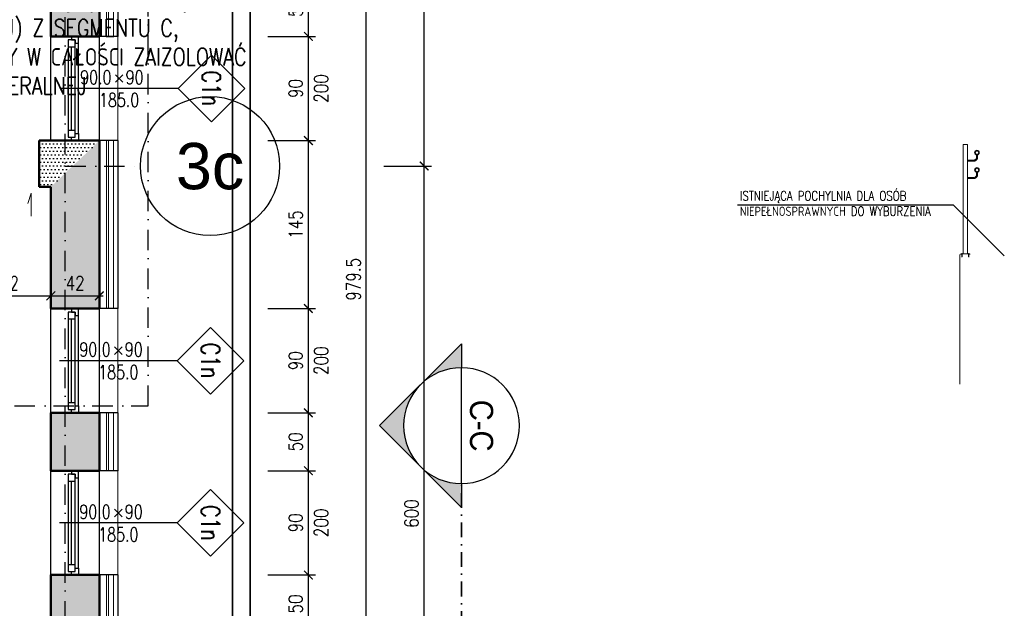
# Model space of a CAD drawing. Header units: millimetres. Extents: x 489 to 7736, y 461 to 5981.
# Tile 57 of 62: x 5679 to 6529, y 3466 to 3974. Entities that reach past the tile are written whole.
import ezdxf
from ezdxf.enums import TextEntityAlignment as Align

# ---------------------------------------------------------------- set-up
doc = ezdxf.new("R2010")
doc.units = ezdxf.units.MM
for name, pattern in [('DASHDOT', [25.4, 12.7, -6.35, 0, -6.35]), ('DOT___DASHED', [33.523888, 17.638888, -8.819444, 0.01, -7.055556]), ('HIDDEN', [9.525, 6.35, -3.175])]:
    doc.linetypes.add(name, pattern=pattern)
for name, color, linetype in [('SPA-ZnacznikiPrzekrojów', 1, 'Continuous'), ('WK-EtykOkna', 11, 'Continuous'), ('WK-Okna', 143, 'Continuous'), ('WK-Opis', 143, 'Continuous'), ('WK-Opisy', 143, 'Continuous'), ('WK-OpisyDetali', 143, 'Continuous'), ('WK-Otwory', 9, 'Continuous'), ('WK-Siatka', 240, 'DOT___DASHED'), ('WK-Wymiary', 8, 'Continuous'), ('WK-Ściany', 7, 'Continuous')]:
    doc.layers.add(name, color=color, linetype=linetype)
for name, color, linetype, lineweight in [('WK-izolacja termiczna II', 124, 'BATTING', 0), ('WK-MEBLE', 34, 'Continuous', 5), ('WK-widok', 8, 'Continuous', 0), ('WK-WYBURZENIA', 6, 'Continuous', 5)]:
    doc.layers.add(name, color=color, linetype=linetype, lineweight=lineweight)
doc.layers.add('WK-Pomieszczenia', color=173, linetype='Continuous', plot=False)
doc.styles.add('Arial', font='micross.ttf', dxfattribs={"width": 0.9})
doc.styles.add('Romans', font='Romans.shx')
doc.styles.add('RomanS-Narrow', font='romans.shx', dxfattribs={"width": 0.8})
doc.linetypes.add('BATTING', pattern='A,0.00254,-2.54,[134,ltypeshp.shx,S=2.54,R=0,X=-2.54,Y=0],-5.08,[134,ltypeshp.shx,S=2.54,R=180,X=2.54,Y=0],-2.54', length=10.16254)
doc.dimstyles.new('AEC Dimension 1-50', dxfattribs={"dimtxt": 12, "dimasz": 0.075, "dimexe": 6.25, "dimexo": 0, "dimgap": 5, "dimtad": 1, "dimdec": 1, "dimrnd": 0.5, "dimzin": 9, "dimdsep": 46, "dimtxsty": 'RomanS-Narrow', "dimblk": 'ARCHTICK', "dimcen": 0.125, "dimdle": 3.125, "dimclrd": 8, "dimclre": 8, "dimclrt": 256, "dimadec": 1, "dimazin": 0, "dimtfac": 1, "dimtdec": 1, "dimtmove": 2, "dimatfit": 2, "dimfxl": 0, "dimtolj": 1, "dimtzin": 0, "dimarcsym": 0})

# ---------------------------------------------------------------- blocks, each defined once
blk = doc.blocks.new('Anno_Section_A2')
at = {"color": 0, "linetype": 'ByBlock', "lineweight": -2}
blk.add_line((2.5, 0), (-2.5, 0), dxfattribs=at)
blk.add_circle((0, 0), 2.5, dxfattribs=at)
at = {"color": 0, "linetype": 'ByBlock', "lineweight": -2, "style": 'Romans'}
blk.add_attdef('NUMBER', text='', height=1, dxfattribs=at).set_placement((0, 0.5), align=Align.CENTER)
blk.add_attdef('SHEET', text='', height=0.75, dxfattribs=at).set_placement((0, -0.5), align=Align.TOP_CENTER)
blk = doc.blocks.new('Anno_Arrow_A2')
at = {"linetype": 'ByBlock', "lineweight": -2}
h = blk.add_hatch(color=0, dxfattribs=at)
h.paths.add_polyline_path([(-1.768, 1.768), (-3.536, 0), (-2.5, 0, -0.198912)])
h.paths.add_polyline_path([(0, 3.536), (-1.768, 1.768, -0.414214), (1.768, 1.768)])
h.paths.add_polyline_path([(2.373, 1.162), (2.245, 1.1, -0.114349), (2.5, 0), (3.536, 0)])
h.paths.add_polyline_path([(1.768, 1.768, -0.082683), (2.245, 1.1), (2.373, 1.162)])
at = {"color": 0, "linetype": 'ByBlock', "lineweight": -2}
blk.add_lwpolyline([(-2.5, 0), (-3.536, 0), (0, 3.536), (3.536, 0), (2.5, 0)], dxfattribs=at)
blk = doc.blocks.new('WK_WindowTag01_50_P')
for p, q in [((0, 2.543), (0, 0)), ((-0.296, 1.353), (-0.133, 1.19)), ((-0.133, 1.353), (-0.296, 1.19))]:
    blk.add_line(p, q)
blk.add_lwpolyline([(0, 2.543), (0.719, 3.262), (0, 3.981), (-0.719, 3.262)], close=True)
at = {"color": 0, "linetype": 'ByBlock', "lineweight": -2, "style": 'RomanS-Narrow', "width": 0.75}
blk.add_attdef('OKNA_OBIEKTY:WYSOKOŚĆ', text='', height=0.3, rotation=90, dxfattribs=at).set_placement((0, 1.412), align=Align.BOTTOM_LEFT)
at = {"color": 0, "linetype": 'ByBlock', "lineweight": -2, "style": 'RomanS-Narrow', "width": 0.75, "flags": 8}
blk.add_attdef('OKNA_OBIEKTY:SYMBOL', text='', height=0.4, dxfattribs=at).set_placement((0, 3.262), align=Align.MIDDLE)
at = {"color": 0, "linetype": 'ByBlock', "lineweight": -2, "style": 'RomanS-Narrow', "width": 0.75}
blk.add_attdef('OKNA_OBIEKTY:PARAPET', text='', height=0.3, rotation=90, dxfattribs=at).set_placement((0.099, 1.271), align=Align.TOP_CENTER)
blk.add_attdef('OKNA_OBIEKTY:SZEROKOŚĆ', text='', height=0.3, rotation=90, dxfattribs=at).set_placement((0, 1.106), align=Align.BOTTOM_RIGHT)
blk = doc.blocks.new('_ArchTick')
at = {"color": 0, "linetype": 'ByBlock', "const_width": 15}
blk.add_lwpolyline([(-50, -50), (50, 50)], dxfattribs=at)
blk = doc.blocks.new('*D1089')
at = {"layer": 'Defpoints', "color": 0}
for p in [(5893.06, 3494.81), (5928.06, 3494.81), (5893.06, 3444.81)]:
    blk.add_point(p, dxfattribs=at)
at = {"layer": 'WK-Wymiary', "color": 8, "linetype": 'Continuous', "lineweight": -2, "ltscale": 1.3}
for p, q in [((5893.06, 3494.81), (5934.31, 3494.81)), ((5928.06, 3441.69), (5928.06, 3497.94)), ((5893.06, 3444.81), (5934.31, 3444.81))]:
    blk.add_line(p, q, dxfattribs=at)
at = {"layer": 'WK-Wymiary', "color": 8, "linetype": 'ByBlock', "lineweight": -2, "xscale": 0.075, "yscale": 0.075, "zscale": 0.075}
for p, rotation in [((5928.06, 3494.81), 90), ((5928.06, 3444.81), 270)]:
    blk.add_blockref('_ArchTick', p, dxfattribs=dict(at, rotation=rotation))
at = {"layer": 'WK-Wymiary', "lineweight": -3, "insert": (5917.06, 3469.81), "char_height": 12, "attachment_point": 5, "rotation": 90, "style": 'RomanS-Narrow'}
blk.add_mtext('\\A1;\\A1;50', dxfattribs=at)
blk = doc.blocks.new('*D1090')
at = {"layer": 'Defpoints', "color": 0}
for p in [(5893.06, 3584.81), (5928.06, 3584.81), (5893.06, 3494.81)]:
    blk.add_point(p, dxfattribs=at)
at = {"layer": 'WK-Wymiary', "color": 8, "linetype": 'Continuous', "lineweight": -2, "ltscale": 1.3}
for p, q in [((5928.06, 3491.69), (5928.06, 3587.94)), ((5893.06, 3584.81), (5934.31, 3584.81)), ((5893.06, 3494.81), (5934.31, 3494.81))]:
    blk.add_line(p, q, dxfattribs=at)
at = {"layer": 'WK-Wymiary', "color": 8, "linetype": 'ByBlock', "lineweight": -2, "xscale": 0.075, "yscale": 0.075, "zscale": 0.075}
for p, rotation in [((5928.06, 3584.81), 90), ((5928.06, 3494.81), 270)]:
    blk.add_blockref('_ArchTick', p, dxfattribs=dict(at, rotation=rotation))
at = {"layer": 'WK-Wymiary', "lineweight": -3, "insert": (5917.06, 3539.81), "char_height": 12, "attachment_point": 5, "rotation": 90, "style": 'RomanS-Narrow'}
blk.add_mtext('\\A1;\\A1;90', dxfattribs=at)
blk = doc.blocks.new('*D1091')
at = {"layer": 'Defpoints', "color": 0}
for p in [(5893.06, 3634.81), (5928.06, 3634.81), (5893.06, 3584.81)]:
    blk.add_point(p, dxfattribs=at)
at = {"layer": 'WK-Wymiary', "color": 8, "linetype": 'Continuous', "lineweight": -2, "ltscale": 1.3}
for p, q in [((5893.06, 3634.81), (5934.31, 3634.81)), ((5928.06, 3581.69), (5928.06, 3637.94)), ((5893.06, 3584.81), (5934.31, 3584.81))]:
    blk.add_line(p, q, dxfattribs=at)
at = {"layer": 'WK-Wymiary', "color": 8, "linetype": 'ByBlock', "lineweight": -2, "xscale": 0.075, "yscale": 0.075, "zscale": 0.075}
for p, rotation in [((5928.06, 3634.81), 90), ((5928.06, 3584.81), 270)]:
    blk.add_blockref('_ArchTick', p, dxfattribs=dict(at, rotation=rotation))
at = {"layer": 'WK-Wymiary', "lineweight": -3, "insert": (5917.06, 3609.81), "char_height": 12, "attachment_point": 5, "rotation": 90, "style": 'RomanS-Narrow'}
blk.add_mtext('\\A1;\\A1;50', dxfattribs=at)
blk = doc.blocks.new('*D1092')
at = {"layer": 'Defpoints', "color": 0}
for p in [(5893.06, 3724.81), (5928.06, 3724.81), (5893.06, 3634.81)]:
    blk.add_point(p, dxfattribs=at)
at = {"layer": 'WK-Wymiary', "color": 8, "linetype": 'Continuous', "lineweight": -2, "ltscale": 1.3}
for p, q in [((5893.06, 3724.81), (5934.31, 3724.81)), ((5928.06, 3631.69), (5928.06, 3727.94)), ((5893.06, 3634.81), (5934.31, 3634.81))]:
    blk.add_line(p, q, dxfattribs=at)
at = {"layer": 'WK-Wymiary', "color": 8, "linetype": 'ByBlock', "lineweight": -2, "xscale": 0.075, "yscale": 0.075, "zscale": 0.075}
for p, rotation in [((5928.06, 3724.81), 90), ((5928.06, 3634.81), 270)]:
    blk.add_blockref('_ArchTick', p, dxfattribs=dict(at, rotation=rotation))
at = {"layer": 'WK-Wymiary', "lineweight": -3, "insert": (5917.06, 3679.81), "char_height": 12, "attachment_point": 5, "rotation": 90, "style": 'RomanS-Narrow'}
blk.add_mtext('\\A1;\\A1;90', dxfattribs=at)
blk = doc.blocks.new('*D1093')
at = {"layer": 'Defpoints', "color": 0}
for p in [(5893.06, 3869.81), (5928.06, 3869.81), (5893.06, 3724.81)]:
    blk.add_point(p, dxfattribs=at)
at = {"layer": 'WK-Wymiary', "color": 8, "linetype": 'Continuous', "lineweight": -2, "ltscale": 1.3}
for p, q in [((5893.06, 3869.81), (5934.31, 3869.81)), ((5928.06, 3721.69), (5928.06, 3872.94)), ((5893.06, 3724.81), (5934.31, 3724.81))]:
    blk.add_line(p, q, dxfattribs=at)
at = {"layer": 'WK-Wymiary', "color": 8, "linetype": 'ByBlock', "lineweight": -2, "xscale": 0.075, "yscale": 0.075, "zscale": 0.075}
for p, rotation in [((5928.06, 3869.81), 90), ((5928.06, 3724.81), 270)]:
    blk.add_blockref('_ArchTick', p, dxfattribs=dict(at, rotation=rotation))
at = {"layer": 'WK-Wymiary', "lineweight": -3, "insert": (5917.06, 3797.31), "char_height": 12, "attachment_point": 5, "rotation": 90, "style": 'RomanS-Narrow'}
blk.add_mtext('\\A1;\\A1;145', dxfattribs=at)
blk = doc.blocks.new('*D1094')
at = {"layer": 'Defpoints', "color": 0}
for p in [(5893.06, 3959.81), (5928.06, 3959.81), (5893.06, 3869.81)]:
    blk.add_point(p, dxfattribs=at)
at = {"layer": 'WK-Wymiary', "color": 8, "linetype": 'Continuous', "lineweight": -2, "ltscale": 1.3}
for p, q in [((5928.06, 3866.69), (5928.06, 3962.94)), ((5893.06, 3959.81), (5934.31, 3959.81)), ((5893.06, 3869.81), (5934.31, 3869.81))]:
    blk.add_line(p, q, dxfattribs=at)
at = {"layer": 'WK-Wymiary', "color": 8, "linetype": 'ByBlock', "lineweight": -2, "xscale": 0.075, "yscale": 0.075, "zscale": 0.075}
for p, rotation in [((5928.06, 3959.81), 90), ((5928.06, 3869.81), 270)]:
    blk.add_blockref('_ArchTick', p, dxfattribs=dict(at, rotation=rotation))
at = {"layer": 'WK-Wymiary', "lineweight": -3, "insert": (5917.06, 3914.81), "char_height": 12, "attachment_point": 5, "rotation": 90, "style": 'RomanS-Narrow'}
blk.add_mtext('\\A1;\\A1;90', dxfattribs=at)
blk = doc.blocks.new('*D1095')
at = {"layer": 'Defpoints', "color": 0}
for p in [(5893.06, 4009.81), (5928.06, 4009.81), (5893.06, 3959.81)]:
    blk.add_point(p, dxfattribs=at)
at = {"layer": 'WK-Wymiary', "color": 8, "linetype": 'Continuous', "lineweight": -2, "ltscale": 1.3}
for p, q in [((5928.06, 3956.69), (5928.06, 4012.94)), ((5893.06, 4009.81), (5934.31, 4009.81)), ((5893.06, 3959.81), (5934.31, 3959.81))]:
    blk.add_line(p, q, dxfattribs=at)
at = {"layer": 'WK-Wymiary', "color": 8, "linetype": 'ByBlock', "lineweight": -2, "xscale": 0.075, "yscale": 0.075, "zscale": 0.075}
for p, rotation in [((5928.06, 4009.81), 90), ((5928.06, 3959.81), 270)]:
    blk.add_blockref('_ArchTick', p, dxfattribs=dict(at, rotation=rotation))
at = {"layer": 'WK-Wymiary', "lineweight": -3, "insert": (5917.06, 3984.81), "char_height": 12, "attachment_point": 5, "rotation": 90, "style": 'RomanS-Narrow'}
blk.add_mtext('\\A1;\\A1;50', dxfattribs=at)
blk = doc.blocks.new('*D1109')
at = {"layer": 'Defpoints', "color": 0}
for p in [(5943.06, 4239.81), (5978.06, 4239.81), (5943.06, 3260.31)]:
    blk.add_point(p, dxfattribs=at)
at = {"layer": 'WK-Wymiary', "color": 8, "linetype": 'Continuous', "lineweight": -2, "ltscale": 1.3}
for p, q in [((5978.06, 3257.19), (5978.06, 4242.94)), ((5943.06, 4239.81), (5984.31, 4239.81)), ((5943.06, 3260.31), (5984.31, 3260.31))]:
    blk.add_line(p, q, dxfattribs=at)
at = {"layer": 'WK-Wymiary', "color": 8, "linetype": 'ByBlock', "lineweight": -2, "xscale": 0.075, "yscale": 0.075, "zscale": 0.075}
for p, rotation in [((5978.06, 4239.81), 90), ((5978.06, 3260.31), 270)]:
    blk.add_blockref('_ArchTick', p, dxfattribs=dict(at, rotation=rotation))
at = {"layer": 'WK-Wymiary', "lineweight": -3, "insert": (5967.06, 3750.06), "char_height": 12, "attachment_point": 5, "rotation": 90, "style": 'RomanS-Narrow'}
blk.add_mtext('\\A1;\\A1;979.5', dxfattribs=at)
blk = doc.blocks.new('*D1114')
at = {"layer": 'Defpoints', "color": 0}
for p in [(5993.06, 3847.81), (6028.06, 3847.81), (5993.06, 3247.81)]:
    blk.add_point(p, dxfattribs=at)
at = {"layer": 'WK-Wymiary', "color": 8, "linetype": 'Continuous', "lineweight": -2, "ltscale": 1.3}
for p, q in [((6028.06, 3244.69), (6028.06, 3850.94)), ((5993.06, 3847.81), (6034.31, 3847.81)), ((5993.06, 3247.81), (6034.31, 3247.81))]:
    blk.add_line(p, q, dxfattribs=at)
at = {"layer": 'WK-Wymiary', "color": 8, "linetype": 'ByBlock', "lineweight": -2, "xscale": 0.075, "yscale": 0.075, "zscale": 0.075}
for p, rotation in [((6028.06, 3847.81), 90), ((6028.06, 3247.81), 270)]:
    blk.add_blockref('_ArchTick', p, dxfattribs=dict(at, rotation=rotation))
at = {"layer": 'WK-Wymiary', "lineweight": -3, "insert": (6017.06, 3547.81), "char_height": 12, "attachment_point": 5, "rotation": 90, "style": 'RomanS-Narrow'}
blk.add_mtext('\\A1;\\A1;600', dxfattribs=at)
blk = doc.blocks.new('*D1115')
at = {"layer": 'Defpoints', "color": 0}
for p in [(5993.06, 4267.81), (6028.06, 4267.81), (5993.06, 3847.81)]:
    blk.add_point(p, dxfattribs=at)
at = {"layer": 'WK-Wymiary', "color": 8, "linetype": 'Continuous', "lineweight": -2, "ltscale": 1.3}
for p, q in [((5993.06, 4267.81), (6034.31, 4267.81)), ((6028.06, 3844.69), (6028.06, 4270.94)), ((5993.06, 3847.81), (6034.31, 3847.81))]:
    blk.add_line(p, q, dxfattribs=at)
at = {"layer": 'WK-Wymiary', "color": 8, "linetype": 'ByBlock', "lineweight": -2, "xscale": 0.075, "yscale": 0.075, "zscale": 0.075}
for p, rotation in [((6028.06, 4267.81), 90), ((6028.06, 3847.81), 270)]:
    blk.add_blockref('_ArchTick', p, dxfattribs=dict(at, rotation=rotation))
at = {"layer": 'WK-Wymiary', "lineweight": -3, "insert": (6017.06, 4057.81), "char_height": 12, "attachment_point": 5, "rotation": 90, "style": 'RomanS-Narrow'}
blk.add_mtext('\\A1;\\A1;420', dxfattribs=at)
blk = doc.blocks.new('BubbleDef')
at = {"color": 0, "linetype": 'Continuous'}
blk.add_circle((0, 0), 1.5, dxfattribs=at)
at = {"color": 0, "linetype": 'Continuous', "style": 'Arial'}
blk.add_attdef('LABEL', text='', height=1, dxfattribs=at).set_placement((0, 0), align=Align.MIDDLE)
blk = doc.blocks.new('*D1220')
at = {"layer": 'Defpoints', "color": 0}
for p in [(5633.68, 3770.82), (5705.68, 3770.82), (5705.68, 3735.82)]:
    blk.add_point(p, dxfattribs=at)
at = {"layer": 'WK-Wymiary', "color": 8, "linetype": 'Continuous', "lineweight": -2, "ltscale": 1.3}
for p, q in [((5633.68, 3770.82), (5633.68, 3729.57)), ((5705.68, 3770.82), (5705.68, 3729.57)), ((5630.56, 3735.82), (5708.81, 3735.82))]:
    blk.add_line(p, q, dxfattribs=at)
at = {"layer": 'WK-Wymiary', "color": 8, "linetype": 'ByBlock', "lineweight": -2, "xscale": 0.075, "yscale": 0.075, "zscale": 0.075, "rotation": 180}
blk.add_blockref('_ArchTick', (5633.68, 3735.82), dxfattribs=at)
at = {"layer": 'WK-Wymiary', "color": 8, "linetype": 'ByBlock', "lineweight": -2, "xscale": 0.075, "yscale": 0.075, "zscale": 0.075}
blk.add_blockref('_ArchTick', (5705.68, 3735.82), dxfattribs=at)
at = {"layer": 'WK-Wymiary', "lineweight": -3, "insert": (5669.68, 3746.82), "char_height": 12, "attachment_point": 5, "style": 'RomanS-Narrow'}
blk.add_mtext('\\A1;\\A1;72', dxfattribs=at)
blk = doc.blocks.new('*D1221')
at = {"layer": 'Defpoints', "color": 0}
for p in [(5705.68, 3770.82), (5747.68, 3770.82), (5747.68, 3735.82)]:
    blk.add_point(p, dxfattribs=at)
at = {"layer": 'WK-Wymiary', "color": 8, "linetype": 'Continuous', "lineweight": -2, "ltscale": 1.3}
for p, q in [((5705.68, 3770.82), (5705.68, 3729.57)), ((5747.68, 3770.82), (5747.68, 3729.57)), ((5702.56, 3735.82), (5750.81, 3735.82))]:
    blk.add_line(p, q, dxfattribs=at)
at = {"layer": 'WK-Wymiary', "color": 8, "linetype": 'ByBlock', "lineweight": -2, "xscale": 0.075, "yscale": 0.075, "zscale": 0.075, "rotation": 180}
blk.add_blockref('_ArchTick', (5705.68, 3735.82), dxfattribs=at)
at = {"layer": 'WK-Wymiary', "color": 8, "linetype": 'ByBlock', "lineweight": -2, "xscale": 0.075, "yscale": 0.075, "zscale": 0.075}
blk.add_blockref('_ArchTick', (5747.68, 3735.82), dxfattribs=at)
at = {"layer": 'WK-Wymiary', "lineweight": -3, "insert": (5726.68, 3746.82), "char_height": 12, "attachment_point": 5, "style": 'RomanS-Narrow'}
blk.add_mtext('\\A1;\\A1;42', dxfattribs=at)

msp = doc.modelspace()

# ---------------------------------------------------------------- hatches: boundary and pattern name
at = {"layer": 'WK-Ściany', "linetype": 'Continuous', "lineweight": -3}
h = msp.add_hatch(dxfattribs=at)
h.set_pattern_fill('DOTS', color=253, scale=2, style=0)
h.set_pattern_definition([(9e-13, (699.431, 930.084), (1.5875, 3.175), [0, -3.175])])
h.paths.add_polyline_path([(5705.68, 3959.81), (5747.68, 3959.81), (5747.68, 4009.81), (5705.68, 4009.81)], flags=0)
h.paths.add_polyline_path([(5705.68, 4099.81), (5747.68, 4099.81), (5747.68, 4149.81), (5705.68, 4149.81)], flags=0)
h.paths.add_polyline_path([(5705.68, 3260.31), (5747.68, 3218.31), (5747.68, 3334.81), (5705.68, 3334.81)], flags=0)
h.paths.add_polyline_path([(5705.68, 3334.81), (5747.68, 3334.81), (5747.68, 3354.81), (5705.68, 3354.81)], flags=0)
h.paths.add_polyline_path([(5705.68, 3444.81), (5747.68, 3444.81), (5747.68, 3494.81), (5705.68, 3494.81)], flags=0)
h.paths.add_polyline_path([(5705.68, 3584.81), (5747.68, 3584.81), (5747.68, 3634.81), (5705.68, 3634.81)], flags=0)
h.paths.add_polyline_path([(5705.68, 3724.81), (5747.68, 3724.81), (5747.68, 3869.81), (5705.68, 3829.81)], flags=0)
h = msp.add_hatch(dxfattribs=at)
h.set_pattern_fill('DOTS', color=253, scale=2, style=0)
h.set_pattern_definition([(7e-15, (699.431, 930.084), (1.5875, 3.175), [0, -3.175])])
h.paths.add_polyline_path([(5705.68, 3829.81), (5747.68, 3869.81), (5695.68, 3869.81), (5695.68, 3829.81)], flags=0)

# ---------------------------------------------------------------- linework, layer by layer
at = {"layer": 'SPA-ZnacznikiPrzekrojów', "color": 1, "linetype": 'DASHDOT', "lineweight": 35}
msp.add_lwpolyline([(6060.21, 875.34), (6060.21, 3573.73)], dxfattribs=at)
at = {"layer": 'WK-izolacja termiczna II', "linetype": 'BATTING', "ltscale": 0.75}
for points in [[(5755.5, 3959.81), (5755.57, 4009.81)], [(5755.37, 3724.81), (5755.57, 3869.81)], [(5755.5, 3584.81), (5755.57, 3634.81)], [(5755.5, 3444.81), (5755.57, 3494.81)]]:
    msp.add_lwpolyline(points, dxfattribs=at)
at = {"layer": 'WK-MEBLE', "ltscale": 1.3}
for points in [[(5877.68, 4239.81), (5877.68, 3334.81), (5747.68, 3334.81)], [(5862.68, 4239.81), (5862.68, 3349.81), (5747.68, 3349.81)]]:
    msp.add_lwpolyline(points, dxfattribs=at)
at = {"layer": 'WK-Okna', "color": 143, "linetype": 'Continuous', "lineweight": -3}
for p, q in [((5705.68, 3869.81), (5705.68, 3959.81)), ((5729.68, 3875.81), (5729.68, 3953.81)), ((5747.68, 3869.81), (5747.68, 3959.81)), ((5720.68, 3950.81), (5726.68, 3950.81)), ((5723.68, 3878.81), (5723.68, 3950.81)), ((5720.68, 3878.81), (5726.68, 3878.81)), ((5705.68, 3634.81), (5705.68, 3724.81)), ((5747.68, 3634.81), (5747.68, 3724.81)), ((5720.68, 3715.81), (5726.68, 3715.81)), ((5723.68, 3643.81), (5723.68, 3715.81)), ((5729.68, 3640.81), (5729.68, 3718.81)), ((5720.68, 3643.81), (5726.68, 3643.81)), ((5705.68, 3494.81), (5705.68, 3584.81)), ((5729.68, 3500.81), (5729.68, 3578.81)), ((5747.68, 3494.81), (5747.68, 3584.81)), ((5720.68, 3575.81), (5726.68, 3575.81)), ((5723.68, 3503.81), (5723.68, 3575.81)), ((5720.68, 3503.81), (5726.68, 3503.81))]:
    msp.add_line(p, q, dxfattribs=at)
for points in [[(5720.68, 3872.81), (5726.68, 3872.81), (5726.68, 3956.81), (5720.68, 3956.81)], [(5729.68, 3953.81), (5729.68, 3959.81), (5723.68, 3959.81), (5723.68, 3956.81), (5726.68, 3956.81), (5726.68, 3953.81)], [(5729.68, 3875.81), (5729.68, 3869.81), (5723.68, 3869.81), (5723.68, 3872.81), (5726.68, 3872.81), (5726.68, 3875.81)], [(5729.68, 3718.81), (5729.68, 3724.81), (5723.68, 3724.81), (5723.68, 3721.81), (5726.68, 3721.81), (5726.68, 3718.81)], [(5720.68, 3637.81), (5726.68, 3637.81), (5726.68, 3721.81), (5720.68, 3721.81)], [(5729.68, 3640.81), (5729.68, 3634.81), (5723.68, 3634.81), (5723.68, 3637.81), (5726.68, 3637.81), (5726.68, 3640.81)], [(5720.68, 3497.81), (5726.68, 3497.81), (5726.68, 3581.81), (5720.68, 3581.81)], [(5729.68, 3578.81), (5729.68, 3584.81), (5723.68, 3584.81), (5723.68, 3581.81), (5726.68, 3581.81), (5726.68, 3578.81)], [(5729.68, 3500.81), (5729.68, 3494.81), (5723.68, 3494.81), (5723.68, 3497.81), (5726.68, 3497.81), (5726.68, 3500.81)]]:
    msp.add_lwpolyline(points, close=True, dxfattribs=at)
at = {"layer": 'WK-Opis'}
msp.add_lwpolyline([(6298.62, 3814.43), (6484.76, 3814.43), (6528.87, 3770.27)], dxfattribs=at)
at = {"layer": 'WK-Opisy'}
msp.add_lwpolyline([(673.68, 5689.81), (673.68, 4219.81), (893.68, 4219.81), (1183.68, 4219.81), (4553.68, 4219.8), (4553.68, 3218.31), (5747.68, 3218.31), (5747.68, 4239.81), (5813.68, 4239.81), (5813.68, 4787.81), (5813.68, 5739.81), (4493.68, 5739.81), (4493.68, 5691.81), (2883.68, 5689.81), (2883.68, 5809.81), (2323.68, 5809.81), (2323.68, 5689.81)], close=True, dxfattribs=at)
at = {"layer": 'WK-Otwory', "color": 9, "linetype": 'HIDDEN', "lineweight": -3}
for p, q in [((5705.68, 3869.81), (5705.68, 3959.81)), ((5747.68, 3869.81), (5747.68, 3959.81)), ((5705.68, 3634.81), (5705.68, 3724.81)), ((5747.68, 3634.81), (5747.68, 3724.81)), ((5705.68, 3494.81), (5705.68, 3584.81)), ((5747.68, 3494.81), (5747.68, 3584.81))]:
    msp.add_line(p, q, dxfattribs=at)
at = {"layer": 'WK-Otwory', "color": 9, "linetype": 'Continuous', "lineweight": -3}
for p, q in [((5705.68, 3959.81), (5747.68, 3959.81)), ((5705.68, 3869.81), (5747.68, 3869.81)), ((5705.68, 3724.81), (5747.68, 3724.81)), ((5705.68, 3634.81), (5747.68, 3634.81)), ((5705.68, 3584.81), (5747.68, 3584.81)), ((5705.68, 3494.81), (5747.68, 3494.81))]:
    msp.add_line(p, q, dxfattribs=at)
at = {"layer": 'WK-Pomieszczenia', "color": 173, "linetype": 'HIDDEN', "lineweight": -3}
for p, q in [((5705.68, 3869.81), (5705.68, 4239.81)), ((5705.68, 3260.31), (5705.68, 3829.81))]:
    msp.add_line(p, q, dxfattribs=at)
at = {"layer": 'WK-Siatka', "color": 240, "linetype": 'DOT___DASHED', "lineweight": -3}
for p, q in [((5789.68, 3640.81), (5789.68, 5785.65)), ((5718.18, 2647.81), (5718.18, 4267.81)), ((5718.18, 3847.81), (5783.18, 3847.81)), ((699.43, 3640.81), (5789.68, 3640.81))]:
    msp.add_line(p, q, dxfattribs=at)
at = {"layer": 'WK-widok', "ltscale": 1.3}
for p, q in [((5763.68, 3869.81), (5763.68, 3959.81)), ((5763.68, 3634.81), (5763.68, 3724.81)), ((5763.68, 3494.81), (5763.68, 3584.81))]:
    msp.add_line(p, q, dxfattribs=at)
msp.add_lwpolyline([(5688.68, 3804.56), (5688.68, 3824.3), (5685.78, 3815.64)], dxfattribs=at)
at = {"layer": 'WK-WYBURZENIA', "ltscale": 1.3}
for p, q in [((5747.68, 3959.81), (5759.68, 3959.81)), ((5747.68, 3869.81), (5759.68, 3869.81)), ((5747.68, 3724.81), (5759.68, 3724.81)), ((5747.68, 3634.81), (5759.68, 3634.81)), ((5747.68, 3584.81), (5759.68, 3584.81)), ((5747.68, 3494.81), (5759.68, 3494.81))]:
    msp.add_line(p, q, dxfattribs=at)
at = {"layer": 'WK-WYBURZENIA', "ltscale": 6}
for p, q in [((6493.24, 3772.02), (6493.24, 3866.43)), ((6497.24, 3866.43), (6493.24, 3866.43)), ((6497.24, 3772.02), (6497.24, 3866.43)), ((6502.47, 3852.98), (6497.24, 3852.98)), ((6502.49, 3851.98), (6497.24, 3851.98)), ((6504.74, 3857.48), (6504.74, 3854.48)), ((6505.74, 3857.48), (6505.74, 3854.48)), ((6504.74, 3842.48), (6504.74, 3839.48)), ((6505.74, 3842.48), (6505.74, 3839.48)), ((6502.47, 3837.98), (6497.24, 3837.98)), ((6502.49, 3836.98), (6497.24, 3836.98)), ((6490.58, 3659.52), (6490.58, 3771.52)), ((6499.24, 3772.02), (6491.24, 3772.02)), ((6491.24, 3771.52), (6491.24, 3772.02)), ((6492.79, 3772.12), (6491.79, 3772.12)), ((6491.79, 3772.12), (6491.79, 3772.02)), ((6492.79, 3772.02), (6491.79, 3772.02)), ((6492, 3771.79), (6492.57, 3771.59)), ((6492, 3771.54), (6492.57, 3771.34)), ((6492, 3771.29), (6492.57, 3771.09)), ((6492, 3771.04), (6492.57, 3770.84)), ((6492, 3770.79), (6492.57, 3770.59)), ((6492, 3770.54), (6492.57, 3770.34)), ((6492, 3770.29), (6492.57, 3770.09)), ((6492, 3770.04), (6492.57, 3769.84)), ((6492, 3769.79), (6492.57, 3769.59)), ((6492, 3769.54), (6492.57, 3769.34)), ((6492.09, 3772.26), (6492.09, 3769.37)), ((6492.09, 3772.26), (6492.49, 3772.26)), ((6492.49, 3769.37), (6492.09, 3769.37)), ((6492.49, 3772.26), (6492.49, 3769.37)), ((6492.79, 3772.12), (6492.79, 3772.02)), ((6497.68, 3772.12), (6498.68, 3772.12)), ((6497.68, 3772.12), (6497.68, 3772.02)), ((6497.68, 3772.02), (6498.68, 3772.02)), ((6498.47, 3771.79), (6497.9, 3771.59)), ((6498.47, 3771.54), (6497.9, 3771.34)), ((6498.47, 3771.29), (6497.9, 3771.09)), ((6498.47, 3771.04), (6497.9, 3770.84)), ((6498.47, 3770.79), (6497.9, 3770.59)), ((6498.47, 3770.54), (6497.9, 3770.34)), ((6498.47, 3770.29), (6497.9, 3770.09)), ((6498.47, 3770.04), (6497.9, 3769.84)), ((6498.47, 3769.79), (6497.9, 3769.59)), ((6498.47, 3769.54), (6497.9, 3769.34)), ((6497.98, 3772.26), (6497.98, 3769.37)), ((6498.38, 3772.26), (6497.98, 3772.26)), ((6497.98, 3769.37), (6498.38, 3769.37)), ((6498.38, 3772.26), (6498.38, 3769.37)), ((6498.68, 3772.12), (6498.68, 3772.02)), ((6499.24, 3771.52), (6499.24, 3772.02))]:
    msp.add_line(p, q, dxfattribs=at)
at = {"layer": 'WK-WYBURZENIA', "linetype": 'BATTING', "ltscale": 0.55}
for points in [[(5753.68, 3959.81), (5753.68, 4009.81)], [(5753.68, 3724.81), (5753.68, 3869.81)], [(5753.68, 3584.81), (5753.68, 3634.81)], [(5753.68, 3444.81), (5753.68, 3494.81)]]:
    msp.add_lwpolyline(points, dxfattribs=at)
at = {"layer": 'WK-WYBURZENIA', "ltscale": 1.3}
for points in [[(5759.68, 3959.81), (5759.68, 4009.81)], [(5759.68, 3724.81), (5759.68, 3869.81)], [(5759.68, 3584.81), (5759.68, 3634.81)], [(5759.68, 3444.81), (5759.68, 3494.81)]]:
    msp.add_lwpolyline(points, dxfattribs=at)
at = {"layer": 'WK-WYBURZENIA', "ltscale": 6}
for centre, radius in [((6505.24, 3859.48), 2), ((6505.24, 3859.48), 1.5), ((6505.24, 3844.48), 2), ((6505.24, 3844.48), 1.5)]:
    msp.add_circle(centre, radius, dxfattribs=at)
for centre, radius, start, end in [((6502.36, 3855.5), 3.52, 267.93217, 343.14319), ((6502.36, 3855.62), 2.64, 267.41976, 334.50776), ((6502.36, 3840.5), 3.52, 267.93217, 343.14319), ((6502.36, 3840.62), 2.64, 267.41976, 334.50776)]:
    msp.add_arc(centre, radius, start, end, dxfattribs=at)
at = {"layer": 'WK-Ściany', "color": 7, "linetype": 'Continuous', "lineweight": 35}
for p, q in [((5862.68, 4239.81), (5862.68, 3349.81)), ((5877.68, 3334.81), (5877.68, 4239.81))]:
    msp.add_line(p, q, dxfattribs=at)
at = {"layer": 'WK-Ściany', "color": 7, "linetype": 'Continuous', "lineweight": 50}
for p, q in [((5705.68, 4009.81), (5705.68, 3959.81)), ((5747.68, 3959.81), (5747.68, 4009.81)), ((5705.68, 3959.81), (5747.68, 3959.81)), ((5747.68, 3869.81), (5695.68, 3869.81)), ((5695.68, 3869.81), (5695.68, 3829.81)), ((5747.68, 3724.81), (5747.68, 3869.81)), ((5695.68, 3829.81), (5705.68, 3829.81)), ((5705.68, 3829.81), (5705.68, 3724.81)), ((5705.68, 3724.81), (5747.68, 3724.81)), ((5747.68, 3634.81), (5705.68, 3634.81)), ((5705.68, 3634.81), (5705.68, 3584.81)), ((5747.68, 3584.81), (5747.68, 3634.81)), ((5705.68, 3584.81), (5747.68, 3584.81)), ((5747.68, 3494.81), (5705.68, 3494.81)), ((5705.68, 3494.81), (5705.68, 3444.81)), ((5747.68, 3444.81), (5747.68, 3494.81))]:
    msp.add_line(p, q, dxfattribs=at)
at = {"layer": 'WK-Ściany', "ltscale": 1.3}
for p, q in [((5763.68, 4009.81), (5763.68, 3959.81)), ((5763.68, 3959.81), (5747.68, 3959.81)), ((5763.68, 3869.81), (5747.68, 3869.81)), ((5763.68, 3869.81), (5763.68, 3724.81)), ((5763.68, 3724.81), (5747.68, 3724.81)), ((5763.68, 3634.81), (5747.68, 3634.81)), ((5763.68, 3634.81), (5763.68, 3584.81)), ((5763.68, 3584.81), (5747.68, 3584.81)), ((5763.68, 3494.81), (5747.68, 3494.81)), ((5763.68, 3494.81), (5763.68, 3444.81))]:
    msp.add_line(p, q, dxfattribs=at)
msp.add_lwpolyline([(5747.68, 3584.81), (5747.68, 3634.81)], dxfattribs=at)

# ---------------------------------------------------------------- block references
at = {"layer": 'WK-EtykOkna', "color": 11, "linetype": 'Continuous', "lineweight": -3, "ltscale": 1.3}
ref = msp.add_blockref('WK_WindowTag01_50_P', (5713.83, 3914.81), dxfattribs=dict(at, xscale=40, yscale=40, zscale=40, rotation=270))
ref.add_attrib('OKNA_OBIEKTY:SZEROKOŚĆ', '90.0', dxfattribs={"layer": '0', "color": 0, "linetype": 'ByBlock', "lineweight": -2, "height": 12, "style": 'RomanS-Narrow', "width": 0.75}).set_placement((5758.07, 3914.81), align=Align.BOTTOM_RIGHT)
ref.add_attrib('OKNA_OBIEKTY:SYMBOL', 'C1n', dxfattribs={"layer": '0', "color": 0, "linetype": 'ByBlock', "lineweight": -2, "height": 16, "rotation": 270, "style": 'RomanS-Narrow', "width": 0.75}).set_placement((5844.31, 3914.81), align=Align.MIDDLE)
ref.add_attrib('OKNA_OBIEKTY:WYSOKOŚĆ', '90', dxfattribs={"layer": '0', "color": 0, "linetype": 'ByBlock', "lineweight": -2, "height": 12, "style": 'RomanS-Narrow', "width": 0.75}).set_placement((5770.3, 3914.81), align=Align.BOTTOM_LEFT)
ref.add_attrib('OKNA_OBIEKTY:PARAPET', '185.0', dxfattribs={"layer": '0', "color": 0, "linetype": 'ByBlock', "lineweight": -2, "height": 12, "style": 'RomanS-Narrow', "width": 0.75}).set_placement((5764.68, 3910.84), align=Align.TOP_CENTER)
ref = msp.add_blockref('WK_WindowTag01_50_P', (5713.12, 3679.81), dxfattribs=dict(at, xscale=40, yscale=40, zscale=40, rotation=270))
ref.add_attrib('OKNA_OBIEKTY:SZEROKOŚĆ', '90.0', dxfattribs={"layer": '0', "color": 0, "linetype": 'ByBlock', "lineweight": -2, "height": 12, "style": 'RomanS-Narrow', "width": 0.75}).set_placement((5757.37, 3679.81), align=Align.BOTTOM_RIGHT)
ref.add_attrib('OKNA_OBIEKTY:SYMBOL', 'C1n', dxfattribs={"layer": '0', "color": 0, "linetype": 'ByBlock', "lineweight": -2, "height": 16, "rotation": 270, "style": 'RomanS-Narrow', "width": 0.75}).set_placement((5843.6, 3679.81), align=Align.MIDDLE)
ref.add_attrib('OKNA_OBIEKTY:WYSOKOŚĆ', '90', dxfattribs={"layer": '0', "color": 0, "linetype": 'ByBlock', "lineweight": -2, "height": 12, "style": 'RomanS-Narrow', "width": 0.75}).set_placement((5769.59, 3679.81), align=Align.BOTTOM_LEFT)
ref.add_attrib('OKNA_OBIEKTY:PARAPET', '185.0', dxfattribs={"layer": '0', "color": 0, "linetype": 'ByBlock', "lineweight": -2, "height": 12, "style": 'RomanS-Narrow', "width": 0.75}).set_placement((5763.98, 3675.84), align=Align.TOP_CENTER)
ref = msp.add_blockref('WK_WindowTag01_50_P', (5713.12, 3539.81), dxfattribs=dict(at, xscale=40, yscale=40, zscale=40, rotation=270.0000000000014))
ref.add_attrib('OKNA_OBIEKTY:SZEROKOŚĆ', '90.0', dxfattribs={"layer": '0', "color": 0, "linetype": 'ByBlock', "lineweight": -2, "height": 12, "style": 'RomanS-Narrow', "width": 0.75}).set_placement((5757.37, 3539.81), align=Align.BOTTOM_RIGHT)
ref.add_attrib('OKNA_OBIEKTY:SYMBOL', 'C1n', dxfattribs={"layer": '0', "color": 0, "linetype": 'ByBlock', "lineweight": -2, "height": 16, "rotation": 270, "style": 'RomanS-Narrow', "width": 0.75}).set_placement((5843.6, 3539.81), align=Align.MIDDLE)
ref.add_attrib('OKNA_OBIEKTY:WYSOKOŚĆ', '90', dxfattribs={"layer": '0', "color": 0, "linetype": 'ByBlock', "lineweight": -2, "height": 12, "style": 'RomanS-Narrow', "width": 0.75}).set_placement((5769.59, 3539.81), align=Align.BOTTOM_LEFT)
ref.add_attrib('OKNA_OBIEKTY:PARAPET', '185.0', dxfattribs={"layer": '0', "color": 0, "linetype": 'ByBlock', "lineweight": -2, "height": 12, "style": 'RomanS-Narrow', "width": 0.75}).set_placement((5763.98, 3535.84), align=Align.TOP_CENTER)
at = {"layer": 'WK-OpisyDetali', "xscale": 20, "yscale": 20, "zscale": 20, "rotation": 89.99999999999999}
msp.add_blockref('Anno_Arrow_A2', (6060.21, 3623.73), dxfattribs=at)
at = {"layer": 'WK-OpisyDetali'}
ref = msp.add_blockref('Anno_Section_A2', (6060.21, 3623.73), dxfattribs=dict(at, xscale=-20, yscale=20, zscale=20, rotation=89.99999999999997))
ref.add_attrib('NUMBER', 'C-C', dxfattribs={"layer": '0', "color": 0, "linetype": 'ByBlock', "lineweight": -2, "height": 20, "rotation": 270, "style": 'Arial', "width": 0.9}).set_placement((6067.55, 3623.73), align=Align.CENTER)
at = {"layer": 'WK-Siatka', "color": 240, "linetype": 'DOT___DASHED', "lineweight": -3, "ltscale": 1.3, "xscale": 40, "yscale": 40, "zscale": 40}
msp.add_blockref('BubbleDef', (5843.18, 3847.81), dxfattribs=at).add_auto_attribs({'LABEL': '3c'})

# ---------------------------------------------------------------- texts
at = {"layer": 'WK-Opis', "style": 'RomanS-Narrow'}
for s, insert, char_height, attachment_point in [('\\pxql;UWAGA:\\PNALEŻY USUNĄĆ ISTNIEJĄCĄ IZOLACJĘ TERMICZNĄ \\P(12CM STYROPIANU) Z SEGMENTU C,\\PSEGMENT C NALEŻY W CAŁOŚCI ZAIZOLOWAĆ \\P12 CM WEŁNY MINERALNEJ  ', (5927.25, 4024.63), 15, 3), ('ISTNIEJĄCA POCHYLNIA DLA OSÓB \\PNIEPEŁNOSPRAWNYCH DO WYBURZENIA', (6300.61, 3826.12), 8, 1)]:
    msp.add_mtext(s, dxfattribs=dict(at, insert=insert, char_height=char_height, attachment_point=attachment_point))
at = {"layer": 'WK-Wymiary', "color": 8, "linetype": 'Continuous', "lineweight": -3, "char_height": 12, "attachment_point": 2, "rotation": 90, "style": 'RomanS-Narrow'}
for insert in [(5933.06, 3914.81), (5933.06, 3679.81), (5933.06, 3539.81)]:
    msp.add_mtext('\\A1;200', dxfattribs=dict(at, insert=insert))

# ---------------------------------------------------------------- dimensions: what is measured, and where the dimension line sits
at = {"layer": 'WK-Wymiary', "color": 8, "linetype": 'Continuous', "lineweight": -3, "ltscale": 1.3}
for base, p1, p2, text, picture, middle in [((6028.06, 4267.81), (5993.06, 3847.81), (5993.06, 4267.81), '\\A1;420', '*D1115', (6017.06, 4057.81)), ((5978.06, 4239.81), (5943.06, 3260.31), (5943.06, 4239.81), '\\A1;979.5', '*D1109', (5967.06, 3750.06)), ((5928.06, 4009.81), (5893.06, 3959.81), (5893.06, 4009.81), '\\A1;50', '*D1095', (5917.06, 3984.81)), ((5928.06, 3959.81), (5893.06, 3869.81), (5893.06, 3959.81), '\\A1;90', '*D1094', (5917.06, 3914.81)), ((5928.06, 3869.81), (5893.06, 3724.81), (5893.06, 3869.81), '\\A1;145', '*D1093', (5917.06, 3797.31)), ((6028.06, 3847.81), (5993.06, 3247.81), (5993.06, 3847.81), '\\A1;600', '*D1114', (6017.06, 3547.81)), ((5928.06, 3724.81), (5893.06, 3634.81), (5893.06, 3724.81), '\\A1;90', '*D1092', (5917.06, 3679.81)), ((5928.06, 3634.81), (5893.06, 3584.81), (5893.06, 3634.81), '\\A1;50', '*D1091', (5917.06, 3609.81)), ((5928.06, 3584.81), (5893.06, 3494.81), (5893.06, 3584.81), '\\A1;90', '*D1090', (5917.06, 3539.81)), ((5928.06, 3494.81), (5893.06, 3444.81), (5893.06, 3494.81), '\\A1;50', '*D1089', (5917.06, 3469.81))]:
    dim = msp.add_linear_dim(base=base, p1=p1, p2=p2, angle=90, text=text, dimstyle='AEC Dimension 1-50', override={"dimclrd": 8, "dimclre": 8, "dimclrt": 256}, dxfattribs=at)
    dim.commit()
    dim.dimension.update_dxf_attribs({"geometry": picture, "text_midpoint": middle})
for base, p1, p2, text, picture, middle in [((5705.68, 3735.82), (5633.68, 3770.82), (5705.68, 3770.82), '\\A1;72', '*D1220', (5669.68, 3746.82)), ((5747.68, 3735.82), (5705.68, 3770.82), (5747.68, 3770.82), '\\A1;42', '*D1221', (5726.68, 3746.82))]:
    dim = msp.add_linear_dim(base=base, p1=p1, p2=p2, text=text, dimstyle='AEC Dimension 1-50', override={"dimclrd": 8, "dimclre": 8, "dimclrt": 256}, dxfattribs=at)
    dim.commit()
    dim.dimension.update_dxf_attribs({"geometry": picture, "text_midpoint": middle})

doc.saveas('drawing.dxf')
